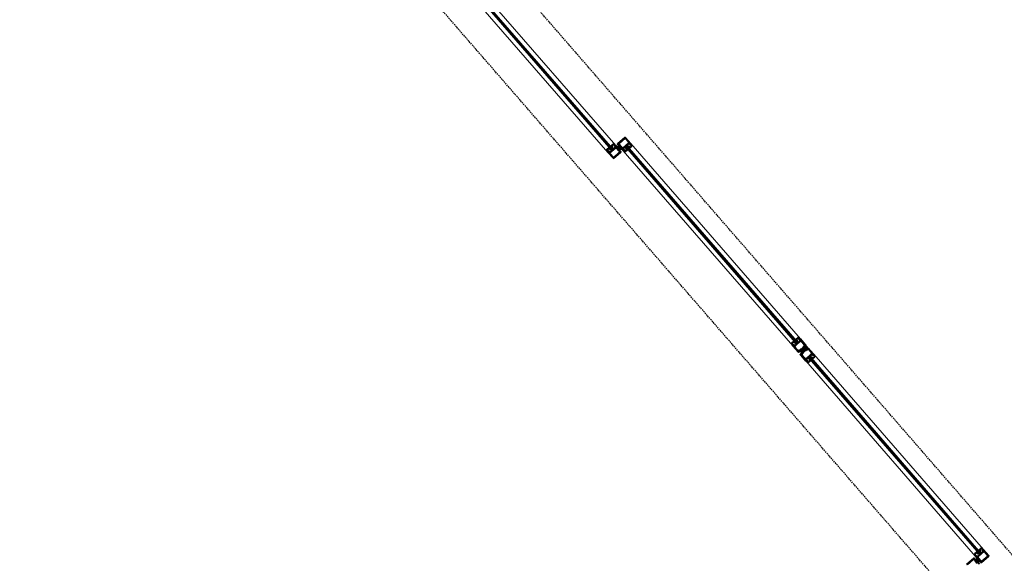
# Model space of a CAD drawing. Header units: millimetres. Extents: x 98667 to 994031, y -2704 to 533009.
# Tile 155 of 256: x 564395 to 568835, y 327679 to 330130. Entities that reach past the tile are written whole.
import ezdxf

# ---------------------------------------------------------------- set-up
doc = ezdxf.new("R2010")
doc.units = ezdxf.units.MM
doc.linetypes.add('CONTINOUS', pattern=[0])
doc.linetypes.add('HIDDENX2', pattern=[19.05, 12.7, -6.35])
for name, color, linetype, lineweight in [('A-DETL-PATT', 5, 'Continuous', 40), ('A-DETL-THIN', 1, 'Continuous', 15), ('A-FLOR-OVHD', 2, 'HIDDENX2', 25), ('A-SECT-MEDT', 3, 'Continuous', 35), ('A-SECT-THIN', 1, 'Continuous', 15)]:
    doc.layers.add(name, color=color, linetype=linetype, lineweight=lineweight)

msp = doc.modelspace()

# ---------------------------------------------------------------- linework, layer by layer
at = {"color": 251}
for p, q in [((567140.3, 329555.2), (567139.8, 329555.8)), ((567142.3, 329557.1), (567141.1, 329555.2)), ((567142.3, 329557.1), (567145.7, 329553.2)), ((567145.7, 329553.2), (567143.7, 329552.3)), ((567130.5, 329546.8), (567132.5, 329547.7)), ((567130.5, 329546.8), (567133.9, 329542.9)), ((567132.6, 329548.5), (567132.1, 329549.1)), ((567133.9, 329542.9), (567135.1, 329544.7)), ((567135.9, 329544.8), (567136.4, 329544.2)), ((567143.5, 329551.5), (567144.1, 329550.8)), ((567885.5, 328678.3), (567887.5, 328679.2)), ((567888.9, 328674.4), (567885.5, 328678.3)), ((567887.6, 328680), (567887.1, 328680.6)), ((567888.9, 328674.4), (567890.1, 328676.2)), ((567890.9, 328676.3), (567891.4, 328675.7)), ((567894.9, 328686.7), (567894.4, 328687.3)), ((567896.9, 328688.6), (567895.8, 328686.7)), ((567900.3, 328684.7), (567896.9, 328688.6)), ((567898.2, 328683), (567898.7, 328682.4)), ((567900.3, 328684.7), (567898.3, 328683.8)), ((567956.2, 328597), (567958.2, 328597.9)), ((567956.2, 328597), (567959.6, 328593.1)), ((567958.3, 328598.7), (567957.8, 328599.3)), ((567959.6, 328593.1), (567960.7, 328594.9)), ((567961.6, 328595), (567962.1, 328594.3)), ((567966, 328605), (567965.4, 328605.6)), ((567968, 328606.9), (567966.8, 328605.1)), ((567968, 328606.9), (567971.4, 328603)), ((567969.2, 328601.3), (567969.7, 328600.6)), ((567971.4, 328603), (567969.4, 328602.1)), ((568721, 327736.8), (568720.4, 327737.5)), ((568723, 327738.8), (568721.8, 327736.9)), ((568726.4, 327734.9), (568723, 327738.8)), ((568724.2, 327733.1), (568724.7, 327732.5)), ((568726.4, 327734.9), (568724.4, 327733.9)), ((568711.1, 327728.5), (568713.1, 327729.4)), ((568714.5, 327724.6), (568711.1, 327728.5)), ((568713.3, 327730.2), (568712.8, 327730.8)), ((568714.5, 327724.6), (568715.7, 327726.4)), ((568716.5, 327726.5), (568717.1, 327725.8))]:
    msp.add_line(p, q, dxfattribs=at)
at = {"color": 251, "extrusion": (-1.71224e-16, 9.64714e-16, -1)}
for centre, major_axis, start_param, end_param in [((567140, 329554.7), (-0.83, 0.83), 3.935934, 6.869143), ((567135.3, 329547.2), (-5.56, 5.56), 1.432123, 1.614013), ((567140.7, 329555.5), (-0.359, 0.359), 2.94177, 4.782128), ((567135, 329547.6), (-5.56, 5.56), 1.667058, 1.848948), ((567143.9, 329551.8), (-0.359, 0.359), 4.782128, 6.638138), ((567143, 329551.2), (-0.83, 0.83), 2.695113, 5.628322), ((567888.2, 328680.3), (-0.83, 0.83), 5.83672, 8.769929), ((567887.3, 328679.7), (-0.359, 0.359), 1.64055, 3.496559), ((567896.2, 328683.9), (-5.56, 5.56), 4.808664, 4.990555), ((567895.9, 328684.3), (-5.56, 5.56), 4.573729, 4.75562), ((567890.5, 328676), (-0.359, 0.359), 6.083376, 7.923735), ((567891.2, 328676.8), (-0.83, 0.83), 0.794355, 3.727564)]:
    msp.add_ellipse(centre, major_axis=major_axis, ratio=1, start_param=start_param, end_param=end_param, dxfattribs=at)
at = {"color": 251}
for centre, major_axis, start_param, end_param in [((567133.2, 329548.7), (-0.83, 0.83), 3.796307, 6.729516), ((567132.3, 329548.2), (-0.359, 0.359), 2.802143, 4.642502), ((567141.2, 329552.4), (-5.56, 5.56), 1.292496, 1.474387), ((567135.5, 329544.5), (-0.359, 0.359), 4.642502, 6.498511), ((567140.9, 329552.8), (-5.56, 5.56), 1.527431, 1.709322), ((567136.2, 329545.3), (-0.83, 0.83), 2.555487, 5.488696), ((567894.6, 328686.2), (-0.83, 0.83), -0.585972, 2.347237), ((567889.9, 328678.7), (-5.56, 5.56), 4.669158, 4.851049), ((567895.3, 328687), (-0.359, 0.359), 1.501043, 3.357053), ((567889.6, 328679.1), (-5.56, 5.56), 4.434223, 4.616114), ((567897.6, 328682.7), (-0.83, 0.83), 0.654849, 3.588058), ((567898.6, 328683.3), (-0.359, 0.359), -0.339315, 1.501043), ((567958.9, 328598.9), (-0.83, 0.83), 3.796322, 6.729531), ((567957.9, 328598.4), (-0.359, 0.359), 2.802157, 4.642516), ((567966.9, 328602.6), (-5.56, 5.56), 1.29251, 1.474401), ((567961.2, 328594.7), (-0.359, 0.359), 4.642516, 6.498525), ((567966.6, 328602.9), (-5.56, 5.56), 1.527445, 1.709336), ((567961.9, 328595.5), (-0.83, 0.83), 2.555501, 5.48871), ((568720.7, 327736.3), (-0.83, 0.83), -0.586106, 2.347103), ((568715.9, 327728.9), (-5.56, 5.56), 4.669024, 4.850914), ((568721.4, 327737.2), (-0.359, 0.359), 1.500909, 3.356919), ((568715.6, 327729.2), (-5.56, 5.56), 4.434089, 4.615979), ((568723.6, 327732.9), (-0.83, 0.83), 0.654715, 3.587924), ((568724.6, 327733.5), (-0.359, 0.359), -0.33945, 1.500909)]:
    msp.add_ellipse(centre, major_axis=major_axis, ratio=1, start_param=start_param, end_param=end_param, dxfattribs=at)
at = {"color": 251, "extrusion": (9.31495e-16, -3.0382e-16, -1)}
for centre, major_axis, start_param, end_param in [((567965.7, 328604.5), (-0.83, 0.83), 3.936068, 6.869277), ((567960.9, 328597), (-5.56, 5.56), 1.432257, 1.614147), ((567966.3, 328605.3), (-0.359, 0.359), 2.941904, 4.782262), ((567960.6, 328597.4), (-5.56, 5.56), 1.667192, 1.849082), ((567968.6, 328601), (-0.83, 0.83), 2.695247, 5.628456), ((567969.6, 328601.6), (-0.359, 0.359), 4.782262, 6.638272)]:
    msp.add_ellipse(centre, major_axis=major_axis, ratio=1, start_param=start_param, end_param=end_param, dxfattribs=at)
at = {"color": 251, "extrusion": (1.71224e-16, -9.64714e-16, -1)}
for centre, major_axis, start_param, end_param in [((568713.9, 327730.4), (-0.83, 0.83), 5.836706, 8.769915), ((568712.9, 327729.8), (-0.359, 0.359), 1.640535, 3.496545), ((568721.9, 327734.1), (-5.56, 5.56), 4.80865, 4.990541), ((568716.2, 327726.1), (-0.359, 0.359), 6.083362, 7.923721), ((568721.6, 327734.4), (-5.56, 5.56), 4.573715, 4.755606), ((568716.8, 327727), (-0.83, 0.83), 0.794341, 3.72755)]:
    msp.add_ellipse(centre, major_axis=major_axis, ratio=1, start_param=start_param, end_param=end_param, dxfattribs=at)
at = {"layer": 'A-DETL-PATT', "color": 251}
for p, q in [((566294.8, 330431.4), (567065.8, 329544.3)), ((566296.3, 330432.7), (567067.3, 329545.7)), ((567056, 329528.8), (567083.2, 329552.5)), ((567085.4, 329552.4), (567090.4, 329546.7)), ((567105.1, 329558.3), (567097.3, 329567.2)), ((567123.9, 329594.5), (567097.6, 329571.7)), ((567106.3, 329556.9), (567099.3, 329564.9)), ((567106.2, 329558.2), (567105.1, 329558.3)), ((567109.7, 329554.2), (567106.2, 329558.2)), ((567107.3, 329556.8), (567106.3, 329556.9)), ((567112.3, 329551.1), (567107.3, 329556.8)), ((567109.7, 329554.2), (567109.6, 329553.1)), ((567141.8, 329574.7), (567114.5, 329551)), ((567141.9, 329576.9), (567126.7, 329594.3)), ((567130.1, 329557.7), (567896, 328676.5)), ((567131.6, 329559), (567897.5, 328677.9)), ((567055.8, 329526.6), (567071, 329509.2)), ((567073.8, 329509), (567100.1, 329531.8)), ((567090.4, 329546.7), (567091.4, 329546.6)), ((567091.4, 329546.6), (567098.4, 329538.6)), ((567091.6, 329545.3), (567092.6, 329545.2)), ((567095.9, 329540.3), (567091.6, 329545.3)), ((567092.6, 329545.2), (567100.4, 329536.3)), ((567095.9, 329540.3), (567096, 329541.3)), ((567903.4, 328669.5), (567890.7, 328658.5)), ((567903.4, 328669.5), (567916.1, 328680.6)), ((567920.6, 328680.2), (567924.3, 328676)), ((567924.3, 328676), (567924.6, 328676.4)), ((567924.6, 328676.4), (567927.4, 328673.2)), ((567924.7, 328676.3), (567927.4, 328673.2)), ((567927.4, 328673.2), (567934.8, 328664.7)), ((567927.4, 328673.2), (567934.8, 328664.7)), ((567890.4, 328654), (567894.1, 328649.8)), ((567894.1, 328649.8), (567893.7, 328649.5)), ((567893.7, 328649.5), (567896.4, 328646.3)), ((567893.7, 328649.4), (567896.5, 328646.2)), ((567896.4, 328646.3), (567903.8, 328637.8)), ((567896.5, 328646.2), (567903.9, 328637.8)), ((567913.8, 328638.2), (567914.6, 328637.3)), ((567913.8, 328638.2), (567914.6, 328637.3)), ((567913.8, 328638.2), (567914.6, 328637.3)), ((567913.8, 328638.2), (567914.6, 328637.3)), ((567913.9, 328638.2), (567914.6, 328637.3)), ((567913.9, 328638.2), (567914.6, 328637.3)), ((567913.9, 328638.2), (567914.6, 328637.3)), ((567913.9, 328638.2), (567914.6, 328637.3)), ((567914.6, 328637.3), (567915.4, 328636.4)), ((567914.6, 328637.3), (567915.4, 328636.4)), ((567914.6, 328637.3), (567915.4, 328636.4)), ((567914.6, 328637.3), (567915.4, 328636.4)), ((567914.6, 328637.3), (567915.4, 328636.4)), ((567914.6, 328637.3), (567915.4, 328636.4)), ((567914.6, 328637.3), (567915.4, 328636.4)), ((567914.6, 328637.3), (567915.4, 328636.4)), ((567915.4, 328636.4), (567918.8, 328632.5)), ((567915.4, 328636.4), (567918.8, 328632.5)), ((567915.4, 328636.4), (567918.8, 328632.5)), ((567915.4, 328636.4), (567918.8, 328632.5)), ((567915.4, 328636.4), (567918.8, 328632.5)), ((567915.4, 328636.4), (567918.8, 328632.5)), ((567915.4, 328636.4), (567918.8, 328632.5)), ((567915.4, 328636.4), (567918.8, 328632.5)), ((567917.2, 328642.6), (567917.5, 328642.6)), ((567934.2, 328646), (567917.4, 328631.4)), ((567934.2, 328646), (567917.4, 328631.4)), ((567934.3, 328645.9), (567917.5, 328631.3)), ((567934.3, 328645.9), (567917.5, 328631.3)), ((567934.3, 328645.9), (567917.5, 328631.3)), ((567934.3, 328645.9), (567917.5, 328631.3)), ((567934.4, 328645.8), (567917.6, 328631.3)), ((567934.4, 328645.8), (567917.6, 328631.3)), ((567922.2, 328628.6), (567918.8, 328632.5)), ((567922.2, 328628.6), (567918.8, 328632.5)), ((567922.2, 328628.6), (567918.8, 328632.5)), ((567922.2, 328628.6), (567918.8, 328632.5)), ((567922.3, 328628.5), (567918.9, 328632.4)), ((567922.3, 328628.5), (567918.9, 328632.4)), ((567922.3, 328628.5), (567918.9, 328632.4)), ((567922.3, 328628.5), (567918.9, 328632.4)), ((567923.3, 328646.7), (567919.3, 328643.1)), ((567923, 328627.7), (567922.2, 328628.6)), ((567923, 328627.7), (567922.2, 328628.6)), ((567923, 328627.7), (567922.2, 328628.6)), ((567923, 328627.7), (567922.2, 328628.6)), ((567923.1, 328627.6), (567922.3, 328628.5)), ((567923.1, 328627.6), (567922.3, 328628.5)), ((567923.1, 328627.6), (567922.3, 328628.5)), ((567923.1, 328627.6), (567922.3, 328628.5)), ((567923.8, 328626.8), (567923, 328627.7)), ((567923.8, 328626.8), (567923, 328627.7)), ((567923.8, 328626.8), (567923, 328627.7)), ((567923.8, 328626.8), (567923, 328627.7)), ((567923.8, 328626.7), (567923.1, 328627.6)), ((567923.8, 328626.7), (567923.1, 328627.6)), ((567923.8, 328626.7), (567923.1, 328627.6)), ((567923.8, 328626.7), (567923.1, 328627.6)), ((567923.3, 328646.7), (567927.3, 328650.2)), ((567928.2, 328652.2), (567928.2, 328651.8)), ((567928.6, 328629.4), (567928.6, 328629.8)), ((567933.5, 328634.9), (567929.4, 328631.4)), ((567933, 328654.8), (567933.8, 328653.9)), ((567933, 328654.8), (567933.8, 328653.9)), ((567933, 328654.8), (567933.8, 328653.9)), ((567933, 328654.8), (567933.8, 328653.9)), ((567933, 328654.8), (567933.8, 328653.9)), ((567933, 328654.8), (567933.8, 328653.9)), ((567933, 328654.8), (567933.8, 328653.9)), ((567933, 328654.8), (567933.8, 328653.9)), ((567933.5, 328634.9), (567937.5, 328638.5)), ((567933.8, 328653.9), (567934.6, 328653)), ((567933.8, 328653.9), (567934.6, 328653)), ((567933.8, 328653.9), (567934.6, 328653)), ((567933.8, 328653.9), (567934.6, 328653)), ((567933.8, 328653.9), (567934.6, 328652.9)), ((567933.8, 328653.9), (567934.6, 328652.9)), ((567933.8, 328653.9), (567934.6, 328652.9)), ((567933.8, 328653.9), (567934.6, 328652.9)), ((567934.2, 328646), (567934.4, 328646.5)), ((567934.2, 328646), (567934.7, 328646.1)), ((567934.3, 328645.9), (567934.4, 328646.4)), ((567934.3, 328645.9), (567934.4, 328646.4)), ((567934.3, 328645.9), (567934.8, 328646)), ((567934.3, 328645.9), (567934.8, 328646)), ((567934.9, 328646.6), (567934.4, 328646.5)), ((567934.9, 328646.5), (567934.4, 328646.4)), ((567934.9, 328646.5), (567934.4, 328646.4)), ((567934.4, 328645.8), (567934.5, 328646.3)), ((567934.4, 328645.8), (567934.9, 328645.9)), ((567935, 328646.4), (567934.5, 328646.3)), ((567934.6, 328653), (567937.9, 328649.2)), ((567934.6, 328653), (567937.9, 328649.2)), ((567934.6, 328653), (567937.9, 328649.2)), ((567934.6, 328653), (567937.9, 328649.2)), ((567934.6, 328652.9), (567937.9, 328649.1)), ((567934.6, 328652.9), (567937.9, 328649.1)), ((567934.6, 328652.9), (567937.9, 328649.1)), ((567934.6, 328652.9), (567937.9, 328649.1)), ((567934.9, 328646.6), (567934.7, 328646.1)), ((567934.9, 328646.5), (567934.8, 328646)), ((567934.9, 328646.5), (567934.8, 328646)), ((567946.6, 328656.7), (567934.9, 328646.5)), ((567946.6, 328656.7), (567934.9, 328646.5)), ((567946.5, 328656.7), (567934.9, 328646.6)), ((567946.5, 328656.7), (567934.9, 328646.6)), ((567946.6, 328656.7), (567934.9, 328646.5)), ((567946.6, 328656.7), (567934.9, 328646.5)), ((567946.6, 328656.6), (567934.9, 328646.5)), ((567946.6, 328656.6), (567934.9, 328646.5)), ((567946.6, 328656.6), (567934.9, 328646.5)), ((567946.6, 328656.6), (567934.9, 328646.5)), ((567935, 328646.4), (567934.9, 328645.9)), ((567946.6, 328656.6), (567935, 328646.4)), ((567946.6, 328656.6), (567935, 328646.4)), ((567946.6, 328656.6), (567935, 328646.4)), ((567946.6, 328656.6), (567935, 328646.4)), ((567946.7, 328656.5), (567935, 328646.4)), ((567946.7, 328656.5), (567935, 328646.4)), ((567941.3, 328645.3), (567938, 328649.1)), ((567941.3, 328645.3), (567938, 328649.1)), ((567941.3, 328645.3), (567938, 328649.1)), ((567941.3, 328645.3), (567938, 328649.1)), ((567941.3, 328645.2), (567938, 328649)), ((567941.3, 328645.2), (567938, 328649)), ((567941.3, 328645.2), (567938, 328649)), ((567941.3, 328645.2), (567938, 328649)), ((567939.6, 328639), (567939.3, 328639)), ((567942.1, 328644.3), (567941.3, 328645.3)), ((567942.1, 328644.3), (567941.3, 328645.3)), ((567942.1, 328644.3), (567941.3, 328645.3)), ((567942.1, 328644.3), (567941.3, 328645.3)), ((567942.1, 328644.3), (567941.3, 328645.2)), ((567942.1, 328644.3), (567941.3, 328645.2)), ((567942.1, 328644.3), (567941.3, 328645.2)), ((567942.1, 328644.3), (567941.3, 328645.2)), ((567942.9, 328643.4), (567942.1, 328644.3)), ((567942.9, 328643.4), (567942.1, 328644.3)), ((567942.9, 328643.4), (567942.1, 328644.3)), ((567942.9, 328643.4), (567942.1, 328644.3)), ((567942.9, 328643.5), (567942.1, 328644.3)), ((567942.9, 328643.5), (567942.1, 328644.3)), ((567942.9, 328643.5), (567942.1, 328644.3)), ((567942.9, 328643.5), (567942.1, 328644.3)), ((567960.3, 328635.4), (567952.9, 328643.8)), ((567960.3, 328635.3), (567953, 328643.8)), ((567953.4, 328612.1), (567966.1, 328623.1)), ((567963.1, 328632.2), (567960.3, 328635.4)), ((567963.1, 328632.1), (567960.3, 328635.3)), ((567962.7, 328631.8), (567963.1, 328632.1)), ((567966.4, 328627.6), (567962.7, 328631.8)), ((567929.4, 328608.4), (567922, 328616.9)), ((567929.4, 328608.4), (567922, 328616.9)), ((567932.2, 328605.2), (567929.4, 328608.4)), ((567932.1, 328605.3), (567929.4, 328608.4)), ((567932.5, 328605.6), (567932.2, 328605.2)), ((567936.2, 328601.4), (567932.5, 328605.6)), ((567953.4, 328612.1), (567940.7, 328601)), ((568725.2, 327722.6), (567959.3, 328603.8)), ((568726.7, 327723.9), (567960.8, 328605.1)), ((568743.7, 327731.8), (568716.4, 327708.2)), ((568745.9, 327731.7), (568761.1, 327714.2)), ((568669.2, 327673.7), (568695.5, 327696.5)), ((568707.7, 327687.3), (568699.9, 327696.2)), ((568708.9, 327685.9), (568702, 327693.9)), ((568703.3, 327691.3), (568704.3, 327691.2)), ((568703.3, 327691.3), (568707.6, 327686.2)), ((568707.6, 327686.2), (568707.7, 327687.3)), ((568716.3, 327705.9), (568721.2, 327700.2)), ((568718.9, 327702.9), (568717.9, 327703)), ((568718.9, 327702.9), (568722.4, 327698.9)), ((568721.2, 327700.2), (568721.2, 327699.2)), ((568721.2, 327699.2), (568728.1, 327691.2)), ((568722.4, 327698.9), (568722.4, 327697.8)), ((568722.4, 327697.8), (568730.1, 327688.9)), ((568760.9, 327711.4), (568734.6, 327688.6)), ((568708.8, 327684.9), (568708.9, 327685.9)), ((568713.8, 327679.2), (568708.8, 327684.9))]:
    msp.add_line(p, q, dxfattribs=at)
for centre, radius, start, end in [((567084.2, 329551.3), 1.57, 40.9958, 130.9958), ((567099.7, 329569.3), 3.17, 130.9958, 220.9958), ((567125.2, 329593), 1.98, 40.9959, 130.9957), ((567140.7, 329575.8), 1.57, 310.9958, 40.9958), ((567057, 329527.6), 1.57, 130.9958, 220.9958), ((567072.5, 329510.5), 1.98, 220.9959, 310.9957), ((567098, 329534.2), 3.17, 310.9958, 40.9958), ((567113.5, 329552.2), 1.57, 220.9958, 310.9958), ((567918.2, 328678.2), 3.17, 41.0034, 131.0035), ((567932.4, 328662.6), 3.17, 321.6476, 41.0034), ((567892.8, 328656.1), 3.17, 131.0035, 221.0034), ((567906.3, 328639.8), 3.17, 221.0034, 300.3592), ((567858.8, 328720.8), 97, 300.3592, 305.8206), ((567917, 328640.2), 2.39, 86.0035, 125.8206), ((567917.7, 328644.9), 2.39, 266.0035, 311.0035), ((567924.4, 328619), 3.17, 141.6408, 220.9966), ((567998, 328560.8), 97, 136.1794, 141.6408), ((567925.8, 328652), 2.39, 311.0035, 356.0034), ((567926.2, 328629.6), 2.39, 316.1794, 355.9965), ((567930.6, 328652), 2.39, 136.1862, 176.0034), ((567931, 328629.6), 2.39, 130.9965, 175.9965), ((567858.8, 328720.8), 97, 316.1862, 321.6476), ((567939.1, 328636.7), 2.39, 85.9966, 130.9965), ((567939.8, 328641.4), 2.39, 265.9966, 305.8138), ((567998, 328560.8), 97, 120.3524, 125.8138), ((567950.5, 328641.8), 3.17, 40.9966, 120.3524), ((567964, 328625.5), 3.17, 310.9965, 40.9966), ((567938.6, 328603.4), 3.17, 220.9966, 310.9965), ((568744.7, 327730.7), 1.57, 41.0042, 131.0042), ((568697.6, 327694.1), 3.17, 41.0042, 131.0042), ((568717.5, 327707), 1.57, 131.0042, 221.0042), ((568732.5, 327691), 3.17, 221.0042, 311.0042), ((568759.6, 327712.9), 1.98, 311.0042, 41.0041)]:
    msp.add_arc(centre, radius, start, end, dxfattribs=at)
at = {"layer": 'A-DETL-THIN', "color": 251, "linetype": 'CONTINOUS'}
for p, q in [((567083.1, 329562.6), (566314.8, 330446.3)), ((567047.3, 329531.5), (566279.1, 330415.3)), ((567916.6, 328690.4), (567150.5, 329571.8)), ((567880.9, 328659.4), (567106.2, 329550.5)), ((567975.9, 328622.2), (568742, 327740.9)), ((567940.2, 328591.2), (568714.8, 327700))]:
    msp.add_line(p, q, dxfattribs=at)
at = {"layer": 'A-FLOR-OVHD', "color": 251, "ltscale": 0.5}
for p, q in [((571331.2, 324886.8, 0), (564643.7, 332580, 0)), ((571082.2, 324670.3, 0), (564394.6, 332363.5, 0))]:
    msp.add_line(p, q, dxfattribs=at)
at = {"layer": 'A-SECT-MEDT', "color": 251}
for p, q in [((566293, 330429.8), (567064, 329542.8)), ((566297.8, 330434), (567068.8, 329547)), ((567124.3, 329599), (567091.5, 329570.5)), ((567150.4, 329571.9), (567127.1, 329598.8)), ((567041.9, 329543.3), (567052.8, 329552.8)), ((567053.4, 329552.7), (567053.8, 329552.3)), ((567055.3, 329532.4), (567083.2, 329556.7)), ((567061.2, 329559.6), (567061.6, 329559.1)), ((567072.2, 329569.6), (567061.3, 329560.1)), ((567062.9, 329559.2), (567064.2, 329561.2)), ((567064.2, 329561.2), (567065.9, 329559.2)), ((567066, 329554.1), (567065.4, 329554.8)), ((567065.5, 329561.6), (567068.8, 329557.8)), ((567070.2, 329566.1), (567065.6, 329562.1)), ((567065.6, 329556.1), (567067.8, 329557.1)), ((567066, 329554.1), (567068.7, 329551)), ((567066.1, 329559), (567067.8, 329557.1)), ((567067.3, 329554.5), (567069.2, 329552.4)), ((567068.7, 329556.2), (567067.4, 329555)), ((567072.1, 329567.8), (567070.4, 329566.3)), ((567072.6, 329567.8), (567078.9, 329560.6)), ((567072.7, 329569.6), (567080.6, 329560.5)), ((567077.5, 329558.1), (567078.9, 329560.2)), ((567080.5, 329560), (567078, 329557.8)), ((567079.3, 329558.6), (567082.7, 329561.5)), ((567079.3, 329558.6), (567083, 329557.3)), ((567082.4, 329562.2), (567082.7, 329561.5)), ((567083.1, 329562.6), (567091.5, 329552.9)), ((567088.8, 329552.4), (567089.8, 329553.3)), ((567088.8, 329552.4), (567092.3, 329548.3)), ((567089.8, 329553.3), (567090.7, 329552.3)), ((567090.7, 329552.3), (567091.5, 329552.9)), ((567103.3, 329553.9), (567091.3, 329567.7)), ((567097.1, 329564.7), (567096.1, 329563.8)), ((567096.9, 329562.8), (567096.1, 329563.8)), ((567096.9, 329562.8), (567096.2, 329562.1)), ((567104.5, 329552.6), (567096.2, 329562.1)), ((567100.6, 329560.7), (567097.1, 329564.7)), ((567098.7, 329560.8), (567097.9, 329560.1)), ((567099.6, 329559.8), (567098.7, 329560.8)), ((567100.6, 329560.7), (567099.6, 329559.8)), ((567105.4, 329555.2), (567104.4, 329554.2)), ((567105.2, 329553.2), (567104.4, 329554.2)), ((567105.2, 329553.2), (567104.5, 329552.6)), ((567108.9, 329551.1), (567105.4, 329555.2)), ((567144.5, 329572.9), (567114.5, 329546.8)), ((567128.3, 329556.1), (567133.1, 329560.3)), ((567128.3, 329556.1), (567894.2, 328675)), ((567131.7, 329549.4), (567129.1, 329552.5)), ((567133.1, 329560.3), (567899, 328679.2)), ((567139.6, 329556.2), (567136.9, 329559.3)), ((567140.2, 329557.5), (567138.3, 329559.6)), ((567139.6, 329556.2), (567140.2, 329555.5)), ((567142, 329558.6), (567140.7, 329557.5)), ((567141.5, 329555.6), (567142.8, 329557.6)), ((567144.5, 329555.6), (567142.8, 329557.6)), ((567147, 329554.7), (567143.7, 329558.5)), ((567144.2, 329552.4), (567146.4, 329553.5)), ((567146.4, 329553.5), (567144.7, 329555.4)), ((567147.5, 329569.8), (567144.9, 329567.6)), ((567155.8, 329560.2), (567144.9, 329550.7)), ((567145.9, 329568.8), (567145.2, 329572.7)), ((567145.2, 329567.1), (567147.4, 329568.2)), ((567145.9, 329568.8), (567149.3, 329571.7)), ((567152.1, 329558.7), (567147.5, 329554.7)), ((567154, 329560.9), (567147.8, 329568.1)), ((567155.8, 329560.8), (567148, 329569.8)), ((567149.9, 329571.3), (567149.3, 329571.7)), ((567154, 329560.3), (567152.3, 329558.8)), ((567041.9, 329542.7), (567049.7, 329533.7)), ((567043.7, 329543.1), (567045.4, 329544.6)), ((567043.7, 329542.6), (567049.9, 329535.4)), ((567045.6, 329544.8), (567050.2, 329548.8)), ((567047.3, 329531.5), (567070.7, 329504.7)), ((567047.9, 329532.2), (567048.5, 329531.8)), ((567051.8, 329534.7), (567048.5, 329531.8)), ((567050.2, 329533.7), (567052.8, 329535.9)), ((567052.5, 329536.4), (567050.3, 329535.3)), ((567050.8, 329548.8), (567054, 329545)), ((567053.5, 329551), (567051.4, 329550)), ((567051.4, 329550), (567053.1, 329548.1)), ((567051.8, 329534.7), (567052, 329533.6)), ((567053.2, 329547.9), (567054.9, 329545.9)), ((567056.2, 329547.9), (567054.9, 329545.9)), ((567055.7, 329544.9), (567057, 329546)), ((567058.1, 329547.2), (567057.5, 329548)), ((567057.6, 329546), (567059.4, 329543.9)), ((567058.1, 329547.2), (567060.8, 329544.2)), ((567068.9, 329546.9), (567064.1, 329542.7)), ((567073.5, 329504.5), (567106.2, 329533)), ((567092.3, 329548.3), (567093.3, 329549.2)), ((567092.5, 329550.2), (567093.2, 329550.9)), ((567092.5, 329550.2), (567093.3, 329549.2)), ((567093.2, 329550.9), (567101.5, 329541.4)), ((567094.4, 329549.5), (567106.4, 329535.8)), ((567097.1, 329542.8), (567098.1, 329543.7)), ((567097.1, 329542.8), (567100.6, 329538.8)), ((567098.1, 329543.7), (567099, 329542.7)), ((567099, 329542.7), (567099.8, 329543.4)), ((567100.6, 329538.8), (567101.6, 329539.7)), ((567100.8, 329540.7), (567101.5, 329541.4)), ((567100.8, 329540.7), (567101.6, 329539.7)), ((567107, 329551.2), (567106.2, 329550.6)), ((567114.7, 329540.9), (567106.2, 329550.6)), ((567107.9, 329550.2), (567107, 329551.2)), ((567108.9, 329551.1), (567107.9, 329550.2)), ((567118.4, 329544.9), (567114.7, 329546.2)), ((567118.4, 329544.9), (567115, 329542)), ((567115.4, 329541.3), (567115, 329542)), ((567125, 329533.9), (567117.1, 329542.9)), ((567117.2, 329543.5), (567119.7, 329545.7)), ((567120.2, 329545.3), (567118.8, 329543.3)), ((567125.1, 329535.7), (567118.8, 329542.9)), ((567125.5, 329533.9), (567136.4, 329543.4)), ((567125.6, 329535.7), (567127.4, 329537.2)), ((567127.6, 329537.4), (567132.2, 329541.3)), ((567130.4, 329549), (567128.6, 329551.1)), ((567132.2, 329541.9), (567128.9, 329545.6)), ((567129, 329547.3), (567130.3, 329548.5)), ((567132.1, 329547.4), (567129.9, 329546.4)), ((567131.6, 329544.5), (567129.9, 329546.4)), ((567131.7, 329549.4), (567132.4, 329548.7)), ((567133.5, 329542.3), (567131.8, 329544.3)), ((567134.8, 329544.3), (567133.5, 329542.3)), ((567136.5, 329543.9), (567136.1, 329544.4)), ((567144.3, 329550.8), (567143.9, 329551.2)), ((567875.4, 328671), (567883.3, 328662)), ((567875.5, 328671.5), (567886.4, 328681)), ((567877.2, 328671.4), (567879, 328672.9)), ((567877.2, 328670.8), (567883.5, 328663.6)), ((567879.2, 328673), (567883.8, 328677)), ((567883.8, 328661.9), (567886.4, 328664.1)), ((567886.1, 328664.7), (567883.9, 328663.5)), ((567884.3, 328677), (567887.6, 328673.2)), ((567887.1, 328679.3), (567884.9, 328678.3)), ((567884.9, 328678.3), (567886.6, 328676.3)), ((567884.9, 328678.2), (567886.6, 328676.2)), ((567886.8, 328676.1), (567888.5, 328674.1)), ((567886.8, 328676.1), (567888.5, 328674.1)), ((567886.9, 328681), (567887.3, 328680.5)), ((567901.3, 328671.9), (567886.9, 328659.3)), ((567889.8, 328676.1), (567888.5, 328674.1)), ((567889.3, 328673.1), (567890.6, 328674.3)), ((567891.7, 328675.5), (567891, 328676.2)), ((567891.7, 328675.4), (567891.1, 328676.2)), ((567891.1, 328674.2), (567893, 328672.1)), ((567891.1, 328674.2), (567892.9, 328672.1)), ((567891.7, 328675.5), (567894.3, 328672.4)), ((567891.7, 328675.4), (567894.4, 328672.4)), ((567894.2, 328675), (567899, 328679.2)), ((567905.4, 328697.5), (567894.4, 328688)), ((567894.4, 328687.5), (567894.8, 328687)), ((567894.4, 328687.4), (567894.8, 328687)), ((567896, 328687.1), (567897.4, 328689.1)), ((567897.4, 328689.1), (567899.1, 328687.1)), ((567897.4, 328689), (567899.1, 328687.1)), ((567899.2, 328681.9), (567898.6, 328682.7)), ((567903.3, 328694), (567898.7, 328690)), ((567898.7, 328689.5), (567902, 328685.7)), ((567898.7, 328689.5), (567901.9, 328685.7)), ((567898.8, 328683.9), (567901, 328684.9)), ((567899.2, 328682), (567901.8, 328678.9)), ((567899.3, 328686.9), (567901, 328684.9)), ((567900.5, 328682.3), (567902.3, 328680.3)), ((567901.9, 328684), (567900.6, 328682.9)), ((567901.3, 328671.9), (567915.8, 328684.5)), ((567905.2, 328695.7), (567903.5, 328694.2)), ((567905.8, 328695.7), (567912, 328688.5)), ((567905.9, 328697.5), (567913.7, 328688.4)), ((567905.9, 328697.4), (567913.8, 328688.4)), ((567910.7, 328686), (567912.1, 328688.1)), ((567913.7, 328687.9), (567911.2, 328685.6)), ((567913.1, 328687.3), (567915.9, 328689.7)), ((567913.2, 328686.6), (567915.6, 328685.8)), ((567915.6, 328690.5), (567915.9, 328689.7)), ((567916.2, 328690.9), (567929.8, 328675.2)), ((567929.8, 328675.3), (567941.5, 328661.8)), ((567929.8, 328675.2), (567941.3, 328662)), ((567880.5, 328659.8), (567894.1, 328644.2)), ((567880.5, 328659.8), (567894.1, 328644.2)), ((567880.9, 328660.4), (567881.6, 328660)), ((567884.5, 328662.5), (567881.6, 328660)), ((567885.1, 328662.3), (567885.6, 328659.8)), ((567894.1, 328644.2), (567905.6, 328630.9)), ((567894.1, 328644.2), (567905.5, 328631)), ((567911.4, 328636.9), (567912.5, 328635.7)), ((567913.5, 328636.5), (567914.2, 328635.7)), ((567913.6, 328636.4), (567914.3, 328635.7)), ((567927, 328606.4), (567915.5, 328619.6)), ((567927, 328606.3), (567915.5, 328619.5)), ((567915.7, 328638.1), (567916.7, 328638.9)), ((567915.7, 328638.1), (567916.4, 328637.3)), ((567915.7, 328638.1), (567916.4, 328637.3)), ((567915.9, 328639.9), (567916.7, 328638.9)), ((567915.9, 328639.9), (567916.7, 328639)), ((567925, 328644.7), (567916.4, 328637.3)), ((567922.2, 328624.6), (567921.1, 328625.7)), ((567922, 328626.7), (567921.3, 328627.5)), ((567922.1, 328626.7), (567921.4, 328627.5)), ((567931.8, 328636.9), (567923.3, 328629.4)), ((567923.9, 328628.6), (567923.3, 328629.4)), ((567924, 328628.6), (567923.3, 328629.4)), ((567923.9, 328628.6), (567924.9, 328629.5)), ((567925.7, 328628.6), (567924.9, 328629.5)), ((567925, 328644.7), (567933.5, 328652.2)), ((567925.7, 328628.6), (567925, 328629.5)), ((567930.8, 328653.4), (567931.8, 328652.1)), ((567931.1, 328653), (567931.9, 328652.1)), ((567931.8, 328636.9), (567940.4, 328644.3)), ((567932.9, 328653), (567931.9, 328652.1)), ((567932.8, 328653), (567933.5, 328652.2)), ((567932.9, 328653), (567933.5, 328652.2)), ((567934.6, 328657), (567935.6, 328655.9)), ((567934.7, 328654.9), (567935.4, 328654.1)), ((567934.8, 328654.9), (567935.5, 328654.1)), ((567941.1, 328643.5), (567940.1, 328642.7)), ((567940.9, 328641.7), (567940.1, 328642.7)), ((567941.2, 328641.4), (567940.1, 328642.6)), ((567941.1, 328643.5), (567940.4, 328644.3)), ((567941.1, 328643.5), (567940.4, 328644.3)), ((567943.2, 328645.2), (567942.5, 328645.9)), ((567943.3, 328645.1), (567942.6, 328645.9)), ((567945.4, 328644.7), (567944.3, 328645.9)), ((567962.7, 328637.4), (567951, 328650.9)), ((567962.7, 328637.4), (567951.2, 328650.7)), ((567955.4, 328609.7), (567969.9, 328622.3)), ((567976.3, 328621.8), (567962.7, 328637.4)), ((567973, 328619.7), (567970.4, 328617.5)), ((567971.7, 328619.4), (567971.2, 328621.8)), ((567972.3, 328619.1), (567975.1, 328621.6)), ((567981.3, 328610.7), (567973.5, 328619.7)), ((567981.4, 328610.6), (567973.5, 328619.6)), ((567975.8, 328621.2), (567975.1, 328621.6)), ((567940.5, 328590.7), (567927, 328606.4)), ((567940.6, 328590.7), (567927, 328606.3)), ((567943.8, 328594.3), (567940.9, 328591.8)), ((567941.2, 328591.1), (567940.9, 328591.8)), ((567955.4, 328609.7), (567941, 328597.1)), ((567943.6, 328594.9), (567941.2, 328595.8)), ((567943.1, 328593.7), (567945.7, 328595.9)), ((567950.9, 328584.1), (567943.1, 328593.1)), ((567946.1, 328595.6), (567944.7, 328593.5)), ((567951, 328585.9), (567944.8, 328593.1)), ((567951.4, 328584.1), (567962.4, 328593.6)), ((567951.6, 328585.9), (567953.3, 328587.4)), ((567953.5, 328587.6), (567958.1, 328591.6)), ((567956.3, 328599.3), (567954.4, 328601.4)), ((567956.3, 328599.2), (567954.5, 328601.3)), ((567958.1, 328592.1), (567954.8, 328595.9)), ((567957.6, 328599.7), (567954.9, 328602.7)), ((567957.6, 328599.6), (567955, 328602.7)), ((567955, 328597.5), (567956.3, 328598.7)), ((567957.5, 328594.7), (567955.8, 328596.7)), ((567958, 328597.6), (567955.9, 328596.6)), ((567957.6, 328594.7), (567955.9, 328596.6)), ((567957.5, 328602.2), (567962.3, 328606.4)), ((568723.5, 327721.1), (567957.5, 328602.2)), ((567957.6, 328599.7), (567958.2, 328598.9)), ((567957.6, 328599.6), (567958.3, 328598.9)), ((567959.4, 328592.6), (567957.7, 328594.5)), ((567959.4, 328592.5), (567957.7, 328594.5)), ((567960.7, 328594.5), (567959.4, 328592.5)), ((567962.4, 328594.1), (567962, 328594.6)), ((568728.2, 327725.3), (567962.3, 328606.4)), ((567965.1, 328606.1), (567962.5, 328609.2)), ((567965.7, 328607.4), (567963.9, 328609.5)), ((567965.1, 328606.2), (567965.7, 328605.4)), ((567967.5, 328608.5), (567966.2, 328607.4)), ((567967, 328605.5), (567968.3, 328607.5)), ((567970, 328605.5), (567968.3, 328607.5)), ((567972.5, 328604.6), (567969.2, 328608.4)), ((567972.5, 328604.6), (567969.2, 328608.4)), ((567969.8, 328600.7), (567969.4, 328601.1)), ((567969.9, 328600.6), (567969.5, 328601.1)), ((567969.7, 328602.3), (567971.9, 328603.3)), ((567971.9, 328603.4), (567970.2, 328605.3)), ((567971.9, 328603.3), (567970.2, 328605.3)), ((567981.3, 328610.1), (567970.4, 328600.6)), ((567970.7, 328616.9), (567972.9, 328618.1)), ((567977.6, 328608.6), (567973, 328604.6)), ((567979.6, 328610.8), (567973.3, 328618)), ((567979.5, 328610.2), (567977.8, 328608.7)), ((568742.3, 327734.8), (568712.3, 327708.8)), ((568731.3, 327747.8), (568720.4, 327738.3)), ((568720.4, 327737.7), (568720.8, 327737.3)), ((568722, 327737.4), (568723.3, 327739.4)), ((568723.3, 327739.4), (568725, 327737.4)), ((568725.1, 327732.2), (568724.5, 327733)), ((568729.3, 327744.3), (568724.7, 327740.3)), ((568724.7, 327739.8), (568727.9, 327736)), ((568724.8, 327734.2), (568726.9, 327735.2)), ((568725.1, 327732.2), (568727.8, 327729.2)), ((568725.2, 327737.2), (568726.9, 327735.2)), ((568727.8, 327734.3), (568726.5, 327733.2)), ((568726.5, 327732.7), (568728.3, 327730.6)), ((568731.2, 327746), (568729.5, 327744.5)), ((568731.8, 327745.9), (568738, 327738.7)), ((568731.9, 327747.7), (568739.7, 327738.7)), ((568736.6, 327736.3), (568738.1, 327738.3)), ((568739.7, 327738.2), (568737.1, 327735.9)), ((568738.5, 327736.8), (568741.8, 327739.7)), ((568738.5, 327736.8), (568742.2, 327735.5)), ((568741.5, 327740.3), (568741.8, 327739.7)), ((568742.2, 327740.8), (568765.6, 327713.9)), ((568664.7, 327674), (568697.5, 327702.5)), ((568712.2, 327688.5), (568700.2, 327702.3)), ((568701, 327720.9), (568708.9, 327711.9)), ((568701.1, 327721.4), (568712, 327730.9)), ((568702.4, 327696.1), (568703.5, 327697)), ((568705.9, 327692), (568702.4, 327696.1)), ((568702.8, 327720.8), (568709.1, 327713.6)), ((568702.9, 327721.3), (568704.6, 327722.8)), ((568704.4, 327696), (568703.5, 327697)), ((568704.4, 327696), (568705.1, 327696.6)), ((568704.8, 327723), (568709.4, 327727)), ((568713.4, 327687.1), (568705.1, 327696.6)), ((568705.9, 327692), (568707, 327693)), ((568706.1, 327694), (568706.9, 327694.6)), ((568707, 327693), (568706.1, 327694)), ((568706.4, 327709.7), (568714.9, 327700)), ((568707, 327710.3), (568707.6, 327709.9)), ((568711, 327712.8), (568707.6, 327709.9)), ((568709.4, 327711.8), (568712, 327714.1)), ((568711.7, 327714.6), (568709.5, 327713.5)), ((568709.9, 327726.9), (568713.2, 327723.2)), ((568712.7, 327729.2), (568710.5, 327728.2)), ((568710.5, 327728.2), (568712.2, 327726.2)), ((568710.7, 327686.5), (568711.8, 327687.4)), ((568711, 327712.8), (568711.7, 327709)), ((568712.6, 327686.4), (568711.8, 327687.4)), ((568712.4, 327726), (568714.1, 327724.1)), ((568712.5, 327730.9), (568712.9, 327730.4)), ((568712.6, 327686.4), (568713.4, 327687.1)), ((568715.4, 327726.1), (568714.1, 327724.1)), ((568715.8, 327702.6), (568714.8, 327701.7)), ((568714.8, 327701.7), (568715.6, 327700.7)), ((568714.9, 327723.1), (568716.2, 327724.2)), ((568715.6, 327700.7), (568714.9, 327700)), ((568715.8, 327702.6), (568719.3, 327698.6)), ((568717.3, 327725.4), (568716.6, 327726.2)), ((568717.4, 327698.7), (568716.6, 327698)), ((568716.6, 327698), (568724.9, 327688.5)), ((568716.7, 327724.2), (568718.5, 327722.1)), ((568717.3, 327725.4), (568719.9, 327722.4)), ((568717.4, 327698.7), (568718.3, 327697.7)), ((568717.8, 327696.6), (568729.8, 327682.8)), ((568719.3, 327698.6), (568718.3, 327697.7)), ((568724.1, 327693.1), (568723.1, 327692.2)), ((568723.1, 327692.2), (568723.9, 327691.2)), ((568723.9, 327691.2), (568723.2, 327690.5)), ((568723.5, 327721.1), (568728.3, 327725.3)), ((568724.1, 327693.1), (568727.6, 327689)), ((568725.7, 327689.1), (568724.9, 327688.5)), ((568725.7, 327689.1), (568726.6, 327688.1)), ((568727.6, 327689), (568726.6, 327688.1)), ((568765.4, 327711.1), (568732.6, 327682.7)), ((568714.2, 327682.5), (568710.7, 327686.5)), ((568714.2, 327682.5), (568715.3, 327683.4)), ((568714.4, 327684.4), (568715.2, 327685.1)), ((568715.3, 327683.4), (568714.4, 327684.4)), ((568723.6, 327675.4), (568715.2, 327685.1))]:
    msp.add_line(p, q, dxfattribs=at)
for centre, radius, start, end in [((567125.6, 329597.5), 1.98, 40.9958, 130.9957), ((567053.1, 329552.5), 0.381, 41.0042, 131.0042), ((567053.2, 329551.8), 0.787, 295.1171, 41.0042), ((567061.5, 329559.8), 0.381, 130.9958, 220.9958), ((567062.2, 329559.6), 0.787, 220.9958, 326.8829), ((567065.9, 329555.3), 0.787, 115.1086, 220.9958), ((567065.8, 329561.9), 0.381, 130.9958, 220.9958), ((567066, 329559.1), 0.127, 310.9958, 130.9958), ((567067.6, 329554.7), 0.381, 130.9958, 220.9958), ((567067.9, 329557.1), 1.19, 310.9958, 40.9958), ((567069.3, 329551.6), 0.825, 220.9958, 98.4168), ((567070.3, 329566.2), 0.127, 40.9958, 220.9958), ((567072.3, 329567.5), 0.381, 40.9958, 130.9958), ((567072.5, 329569.3), 0.381, 40.9958, 130.9958), ((567077.8, 329558), 0.305, 155.4397, 310.9958), ((567078.6, 329560.3), 0.381, 335.4397, 40.9958), ((567080.3, 329560.3), 0.381, 310.9958, 40.9958), ((567082.7, 329562.4), 0.421, 40.9955, 205.9959), ((567082.9, 329557), 0.381, 310.9958, 70.9958), ((567092.8, 329569), 1.98, 130.9958, 220.9958), ((567128.4, 329551.9), 0.825, 40.9958, 278.4168), ((567137.5, 329559.8), 0.825, 343.5832, 221.0042), ((567140.4, 329557.7), 0.381, 221.0042, 311.0042), ((567140.8, 329556), 0.787, 221.0042, 326.8914), ((567142.8, 329557.7), 1.19, 41.0042, 131.0042), ((567144.5, 329551.7), 0.787, 115.1171, 221.0042), ((567144.6, 329555.5), 0.127, 311.0042, 131.0042), ((567145.1, 329567.3), 0.305, 131.0042, 286.5603), ((567147.2, 329555), 0.381, 221.0042, 311.0042), ((567147.5, 329567.8), 0.381, 41.0042, 106.5603), ((567147.7, 329569.5), 0.381, 41.0042, 131.0042), ((567148.2, 329568.7), 0.381, 10.9958, 130.9958), ((567148.2, 329568.7), 0.381, 11.0042, 131.0042), ((567150.1, 329571.7), 0.421, 235.9956, 40.996), ((567152.2, 329558.8), 0.127, 221.0042, 41.0042), ((567153.8, 329560.6), 0.381, 311.0042, 41.0042), ((567155.5, 329560.5), 0.381, 311.0042, 41.0042), ((567042.2, 329543), 0.381, 131.0042, 221.0042), ((567044, 329542.9), 0.381, 131.0042, 221.0042), ((567045.5, 329544.7), 0.127, 41.0042, 221.0042), ((567047.6, 329531.8), 0.421, 55.9956, 220.996), ((567049.5, 329534.8), 0.381, 190.9958, 310.9958), ((567049.5, 329534.8), 0.381, 191.0042, 311.0042), ((567050, 329534), 0.381, 221.0042, 311.0042), ((567050.2, 329535.7), 0.381, 221.0042, 286.5603), ((567050.5, 329548.5), 0.381, 41.0042, 131.0042), ((567054, 329533.9), 1.98, 190.9958, 310.9957), ((567052.6, 329536.1), 0.305, 311.0042, 106.5603), ((567053.1, 329548), 0.127, 131.0042, 311.0042), ((567054.9, 329545.8), 1.19, 221.0042, 311.0042), ((567056.9, 329547.5), 0.787, 41.0042, 146.8914), ((567057.3, 329545.7), 0.381, 41.0042, 131.0042), ((567060.2, 329543.7), 0.825, 163.5832, 41.0042), ((567104.9, 329534.5), 1.98, 310.9958, 40.9958), ((567114.8, 329546.5), 0.381, 130.9958, 250.9958), ((567115, 329541.1), 0.421, 220.9955, 25.9959), ((567117.4, 329543.2), 0.381, 130.9958, 220.9958), ((567119.1, 329543.2), 0.381, 155.4397, 220.9958), ((567119.9, 329545.5), 0.305, 335.4397, 130.9958), ((567121.9, 329538.1), 0.381, 220.9958, 310.9958), ((567125.4, 329536), 0.381, 220.9958, 310.9958), ((567127.5, 329537.3), 0.127, 220.9958, 40.9958), ((567129.8, 329546.4), 1.19, 130.9958, 220.9958), ((567130.1, 329548.7), 0.381, 310.9958, 40.9958), ((567131.7, 329544.4), 0.127, 130.9958, 310.9958), ((567131.8, 329548.1), 0.787, 295.1086, 40.9958), ((567131.9, 329541.6), 0.381, 310.9958, 40.9958), ((567135.5, 329543.9), 0.787, 40.9958, 146.8829), ((567136.2, 329543.7), 0.381, 310.9958, 40.9958), ((567144.6, 329551), 0.381, 221.0042, 311.0042), ((567072.2, 329506), 1.98, 220.9958, 310.9957), ((567875.7, 328671.2), 0.381, 131.0035, 221.0034), ((567877.5, 328671.1), 0.381, 131.0035, 221.0034), ((567879.1, 328673), 0.127, 41.0034, 221.0034), ((567883.8, 328663.9), 0.381, 221.0034, 286.5595), ((567884, 328676.8), 0.381, 41.0034, 131.0035), ((567886.2, 328664.4), 0.305, 311.0035, 106.5595), ((567886.6, 328680.7), 0.381, 41.0034, 131.0035), ((567886.7, 328676.2), 0.127, 131.0035, 311.0035), ((567886.7, 328676.2), 0.127, 131.0035, 311.0035), ((567886.7, 328680), 0.787, 295.1163, 41.0034), ((567888.5, 328674), 1.19, 221.0034, 311.0035), ((567890.4, 328675.7), 0.787, 41.0034, 146.8906), ((567890.8, 328674), 0.381, 41.0034, 131.0035), ((567893.8, 328671.8), 0.825, 163.5824, 41.0034), ((567894.7, 328687.7), 0.381, 131.0035, 221.0034), ((567895.4, 328687.5), 0.787, 221.0034, 326.8906), ((567899.1, 328683.2), 0.787, 115.1163, 221.0034), ((567899, 328689.8), 0.381, 131.0035, 221.0034), ((567899.2, 328687), 0.127, 311.0035, 131.0035), ((567900.8, 328682.6), 0.381, 131.0035, 221.0034), ((567902.4, 328679.5), 0.825, 221.0034, 98.4245), ((567901.1, 328684.9), 1.19, 311.0035, 41.0034), ((567903.4, 328694.1), 0.127, 41.0034, 221.0034), ((567905.5, 328695.4), 0.381, 41.0034, 131.0035), ((567905.6, 328697.2), 0.381, 41.0034, 131.0035), ((567910.9, 328685.9), 0.305, 155.4474, 311.0035), ((567911, 328685.9), 0.305, 155.4474, 311.0035), ((567911.7, 328688.2), 0.381, 335.4474, 41.0034), ((567913.3, 328687), 0.381, 131.0035, 251.0034), ((567913.5, 328688.2), 0.381, 311.0035, 41.0034), ((567916, 328690.6), 0.381, 41.0033, 201.1075), ((567915.3, 328685.1), 0.787, 311.0035, 71.0034), ((567880.7, 328660.1), 0.381, 60.8993, 221.0035), ((567883.5, 328662.2), 0.381, 221.0034, 311.0035), ((567884.7, 328662.2), 0.381, 11.0034, 131.0035), ((567886.4, 328659.9), 0.787, 191.0034, 311.0035), ((567905.9, 328631.2), 0.381, 221.0034, 297.6923), ((567858.8, 328720.8), 101.6, 297.6923, 303.0568), ((567858.8, 328720.8), 99.1, 302.0792, 305.1904), ((567858.8, 328720.8), 100.6, 302.2155, 302.9761), ((567998, 328560.8), 101.6, 138.9432, 144.3077), ((567915.7, 328619.8), 0.381, 144.3077, 220.9966), ((567998, 328560.8), 100.6, 139.0239, 139.7845), ((567998, 328560.8), 99.1, 136.8095, 139.9208), ((567858.8, 328720.8), 99.1, 316.8418, 319.9276), ((567858.8, 328720.8), 100.6, 319.0308, 319.7914), ((567858.8, 328720.8), 101.6, 318.95, 324.4846), ((567998, 328560.8), 99.1, 122.0723, 125.1582), ((567998, 328560.8), 101.6, 117.5154, 123.05), ((567998, 328560.8), 100.6, 122.2086, 122.9691), ((567970.4, 328621.7), 0.787, 10.9966, 130.9965), ((567972, 328619.4), 0.381, 190.9966, 310.9965), ((567973.2, 328619.4), 0.381, 40.9966, 130.9965), ((567976, 328621.5), 0.381, 240.8925, 40.9967), ((567940.9, 328590.9), 0.381, 220.9965, 21.1007), ((567941.5, 328596.5), 0.787, 130.9965, 250.9966), ((567943.3, 328593.4), 0.381, 130.9965, 220.9966), ((567943.5, 328594.6), 0.381, 310.9965, 70.9966), ((567945.1, 328593.4), 0.381, 155.4405, 220.9966), ((567945.9, 328595.7), 0.305, 335.4405, 130.9965), ((567951.2, 328584.4), 0.381, 220.9966, 310.9965), ((567951.3, 328586.2), 0.381, 220.9966, 310.9965), ((567953.4, 328587.5), 0.127, 220.9966, 40.9966), ((567954.3, 328602.2), 0.825, 40.9966, 278.4176), ((567955.7, 328596.6), 1.19, 130.9965, 220.9966), ((567956, 328599), 0.381, 310.9965, 40.9966), ((567957.6, 328594.6), 0.127, 130.9965, 310.9965), ((567957.6, 328594.6), 0.127, 130.9965, 310.9965), ((567957.7, 328598.4), 0.787, 295.1094, 40.9966), ((567957.8, 328591.8), 0.381, 310.9965, 40.9966), ((567961.4, 328594.1), 0.787, 40.9966, 146.8837), ((567963.1, 328609.7), 0.825, 343.5755, 220.9966), ((567962.1, 328593.9), 0.381, 310.9965, 40.9966), ((567965.9, 328607.7), 0.381, 220.9966, 310.9965), ((567966.3, 328605.9), 0.787, 220.9966, 326.8837), ((567968.3, 328607.6), 1.19, 40.9966, 130.9965), ((567970.1, 328601.6), 0.787, 115.1094, 220.9966), ((567970.2, 328600.9), 0.381, 220.9966, 310.9965), ((567970.1, 328605.4), 0.127, 310.9965, 130.9965), ((567970.6, 328617.3), 0.305, 130.9965, 286.5526), ((567970.6, 328617.2), 0.305, 130.9965, 286.5526), ((567972.8, 328604.8), 0.381, 220.9966, 310.9965), ((567973, 328617.7), 0.381, 40.9966, 106.5526), ((567977.7, 328608.6), 0.127, 220.9966, 40.9966), ((567979.3, 328610.5), 0.381, 310.9965, 40.9966), ((567981.1, 328610.4), 0.381, 310.9965, 40.9966), ((568712.2, 327730.6), 0.381, 41.0042, 131.0042), ((568720.7, 327738), 0.381, 130.9958, 220.9958), ((568721.4, 327737.8), 0.787, 220.9958, 326.8829), ((568725.1, 327733.5), 0.787, 115.1086, 220.9958), ((568725, 327740), 0.381, 130.9958, 220.9958), ((568725.1, 327737.3), 0.127, 310.9958, 130.9958), ((568726.8, 327732.9), 0.381, 130.9958, 220.9958), ((568727, 327735.2), 1.19, 310.9958, 40.9958), ((568729.4, 327744.4), 0.127, 40.9958, 220.9958), ((568731.5, 327745.7), 0.381, 40.9958, 130.9958), ((568731.6, 327747.5), 0.381, 40.9958, 130.9958), ((568736.9, 327736.2), 0.305, 155.4397, 310.9958), ((568737.7, 327738.5), 0.381, 335.4397, 40.9958), ((568738.7, 327739), 0.381, 311.0042, 71.0042), ((568738.7, 327739), 0.381, 310.9958, 70.9958), ((568739.4, 327738.5), 0.381, 310.9958, 40.9958), ((568741.9, 327740.5), 0.421, 41.004, 206.0044), ((568698.8, 327701), 1.98, 41.0042, 131.0042), ((568703.1, 327721), 0.381, 131.0042, 221.0042), ((568704.7, 327717.3), 0.381, 131.0042, 221.0042), ((568704.7, 327722.9), 0.127, 41.0042, 221.0042), ((568706.8, 327710), 0.421, 56.0041, 221.0045), ((568709.1, 327712.1), 0.381, 221.0042, 311.0042), ((568709.4, 327713.8), 0.381, 221.0042, 286.5603), ((568709.6, 327726.7), 0.381, 41.0042, 131.0042), ((568711.8, 327714.3), 0.305, 311.0042, 106.5603), ((568712.1, 327709.1), 0.381, 191.0042, 311.0042), ((568712.3, 327726.1), 0.127, 131.0042, 311.0042), ((568712.3, 327729.9), 0.787, 295.1171, 41.0042), ((568714.1, 327724), 1.19, 221.0042, 311.0042), ((568716, 327725.6), 0.787, 41.0042, 146.8914), ((568716.4, 327723.9), 0.381, 41.0042, 131.0042), ((568719.3, 327721.8), 0.825, 163.5832, 41.0042), ((568728.4, 327729.7), 0.825, 220.9958, 98.4168), ((568764.1, 327712.6), 1.98, 311.0042, 41.0042), ((568731.3, 327684.1), 1.98, 221.0042, 311.0042)]:
    msp.add_arc(centre, radius, start, end, dxfattribs=at)
at = {"layer": 'A-SECT-THIN', "color": 251}
for p, q in [((567096.2, 329562.1), (567089.7, 329556.9)), ((567096.5, 329561.8), (567090, 329556.6)), ((567097, 329561.1), (567090.6, 329555.9)), ((567097, 329561.1), (567091, 329555.5)), ((567097.6, 329560.5), (567091.5, 329554.8)), ((567091.5, 329552.9), (567097.5, 329558.6)), ((567091.8, 329552.6), (567097.8, 329558.3)), ((567097.9, 329560.1), (567091.9, 329554.4)), ((567092.3, 329552), (567098.4, 329557.6)), ((567092.3, 329552), (567098.8, 329557.2)), ((567092.9, 329551.3), (567099.3, 329556.5)), ((567093.2, 329550.9), (567099.7, 329556.1)), ((567104.5, 329552.6), (567098, 329547.4)), ((567104.8, 329552.2), (567098.3, 329547)), ((567105.3, 329551.6), (567098.9, 329546.4)), ((567105.3, 329551.6), (567099.3, 329545.9)), ((567105.9, 329551), (567099.8, 329545.3)), ((567099.8, 329543.4), (567105.8, 329549.1)), ((567100.1, 329543.1), (567106.1, 329548.7)), ((567106.2, 329550.6), (567100.2, 329544.9)), ((567100.6, 329542.4), (567106.7, 329548.1)), ((567100.6, 329542.4), (567107.1, 329547.6)), ((567101.2, 329541.8), (567107.6, 329547)), ((567101.5, 329541.4), (567108, 329546.6)), ((568705.1, 327696.6), (568711.2, 327702.3)), ((568705.5, 327696.2), (568711.5, 327701.9)), ((568706, 327695.6), (568712.1, 327701.3)), ((568706, 327695.6), (568712.5, 327700.8)), ((568706.6, 327695), (568713, 327700.2)), ((568706.9, 327694.6), (568713.3, 327699.8)), ((568714.9, 327700), (568708.4, 327694.8)), ((568715.2, 327699.6), (568708.8, 327694.4)), ((568715.8, 327699), (568709.3, 327693.8)), ((568715.8, 327699), (568709.7, 327693.3)), ((568716.3, 327698.3), (568710.3, 327692.7)), ((568716.6, 327698), (568710.6, 327692.3)), ((568713.4, 327687.1), (568719.5, 327692.8)), ((568713.8, 327686.7), (568719.8, 327692.4)), ((568714.3, 327686.1), (568720.4, 327691.7)), ((568714.3, 327686.1), (568720.8, 327691.3)), ((568714.9, 327685.4), (568721.3, 327690.6)), ((568715.2, 327685.1), (568721.6, 327690.3)), ((568723.2, 327690.5), (568716.7, 327685.3)), ((568723.5, 327690.1), (568717.1, 327684.9)), ((568724.1, 327689.4), (568717.6, 327684.2)), ((568724.1, 327689.4), (568718, 327683.8)), ((568724.6, 327688.8), (568718.6, 327683.1)), ((568724.9, 327688.5), (568718.9, 327682.8))]:
    msp.add_line(p, q, dxfattribs=at)

doc.saveas('drawing.dxf')
